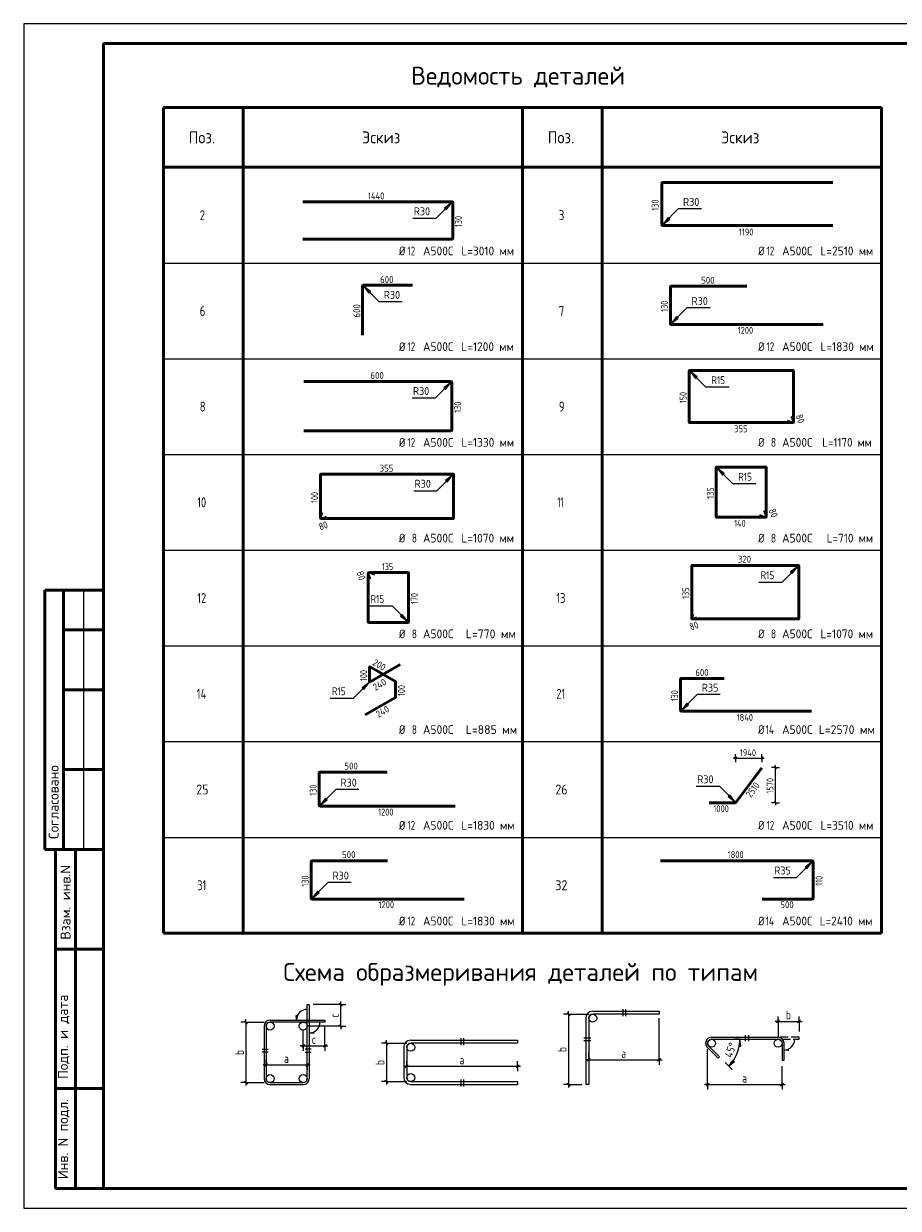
# Model space of a CAD drawing. Header units: millimetres. Extents: x 0 to 42000, y 0 to 29700.
# Tile 1 of 3: x 0 to 21920, y 0 to 29700. Entities that reach past the tile are written whole.
import ezdxf

# ---------------------------------------------------------------- set-up
doc = ezdxf.new("R2010")
doc.units = ezdxf.units.MM
doc.linetypes.add('______2', pattern=[270, 200, -70])
for name, color, linetype, lineweight in [('Standard', 7, 'Continuous', 25), ('ДОП Верх по Х', 7, 'Continuous', 18), ('Размерная линия_ общее', 7, 'Continuous', 13)]:
    doc.layers.add(name, color=color, linetype=linetype, lineweight=lineweight)
doc.layers.add('ЖБ Стена верхний уровень', color=7, linetype='______2', lineweight=13, true_color=0x656565)
doc.styles.add('ISOCPEUR', font='txt')

msp = doc.modelspace()

# ---------------------------------------------------------------- hatches: boundary and pattern name
at = {"layer": 'Standard', "linetype": 'Continuous', "lineweight": 13, "transparency": 33554687}
for points in [[(10592, 25035), (10720, 25205), (10550, 25078)], [(16150, 24843), (16023, 24673), (16192, 24800)], [(8693, 22983), (8523, 23111), (8651, 22941)], [(16364, 22361), (16237, 22191), (16407, 22319)], [(16883, 20845), (16713, 20973), (16840, 20803)], [(10572, 20529), (10700, 20699), (10530, 20572)], [(17557, 18422), (17387, 18549), (17514, 18379)], [(10612, 18205), (10740, 18374), (10570, 18247)], [(19264, 15912), (19391, 16082), (19221, 15955)], [(9445, 14848), (9615, 14721), (9488, 14890)], [(8522, 13004), (8649, 13174), (8479, 13047)], [(16619, 12666), (16492, 12496), (16662, 12623)], [(7564, 10286), (7437, 10117), (7607, 10244)], [(17653, 10327), (17823, 10200), (17695, 10370)], [(19626, 8508), (19754, 8678), (19584, 8551)], [(7366, 7954), (7238, 7785), (7408, 7912)]]:
    msp.add_hatch(color=7, dxfattribs=at).paths.add_polyline_path(points)
at = {"layer": 'Standard', "linetype": 'Continuous', "lineweight": -3, "transparency": 33554687}
msp.add_hatch(color=7, dxfattribs=at).paths.add_polyline_path([(6821, 4822), (6836, 4717), (6851, 4822)])
for points in [[(7260, 4383), (7155, 4398), (7260, 4413)], [(19161, 3953), (19056, 3968), (19161, 3983)]]:
    msp.add_hatch(color=7, dxfattribs=at).paths.add_polyline_path(points, flags=16)

# ---------------------------------------------------------------- linework, layer by layer
at = {"layer": 'Standard', "color": 7, "linetype": 'Continuous', "lineweight": 25, "transparency": 33554687}
for p, q in [((2000, 29200), (2000, 1058)), ((13617, 4904), (13692, 4829)), ((14086, 4767), (14086, 3103)), ((14161, 4767), (14161, 3103)), ((5530, 4704), (5605, 4629)), ((6025, 4567), (6025, 3253)), ((6075, 4567), (6075, 3253)), ((18869, 4650), (18944, 4725)), ((19395, 4650), (19470, 4725)), ((9055, 4176), (9130, 4101)), ((17241, 4287), (18906, 4287)), ((17241, 4237), (18906, 4237)), ((9524, 4039), (9524, 3278)), ((9599, 4039), (9599, 3278)), ((6037, 3558), (6112, 3633)), ((7067, 3558), (7142, 3633)), ((9562, 3522), (9637, 3597)), ((12343, 3522), (12418, 3597)), ((14124, 3686), (14199, 3761)), ((15888, 3686), (15963, 3761)), ((5530, 3190), (5605, 3115)), ((6175, 3153), (7005, 3153)), ((6175, 3103), (7005, 3103)), ((9055, 3215), (9130, 3140)), ((9699, 3178), (12380, 3178)), ((9699, 3103), (12380, 3103)), ((12380, 3178), (12380, 3103)), ((13617, 3140), (13692, 3065)), ((14161, 3103), (14086, 3103)), ((17104, 3065), (17179, 3140)), ((18969, 3065), (19044, 3140))]:
    msp.add_line(p, q, dxfattribs=at)
at = {"layer": 'Standard', "color": 7, "linetype": 'Continuous', "lineweight": 50, "transparency": 33554687}
for p, q in [((3500, 27600), (12500, 27600)), ((3500, 6900), (3500, 27600)), ((5500, 6900), (5500, 27600)), ((12500, 27600), (21500, 27600)), ((12500, 6900), (12500, 27600)), ((14500, 6900), (14500, 27600)), ((21500, 6900), (21500, 27600)), ((21500, 26100), (3500, 26100)), ((6, 15500), (0, 15500)), ((2000, 15500), (527, 15500)), ((527, 15500), (527, 9000)), ((527, 15500), (527, 9000)), ((1000, 15500), (1000, 9000)), ((2000, 14500), (1000, 14500)), ((2000, 13000), (1000, 13000)), ((2000, 11000), (1000, 11000)), ((0, 9000), (6, 9000)), ((527, 9000), (2000, 9000)), ((800, 500), (800, 9000)), ((800, 500), (800, 9000)), ((1300, 500), (1300, 9000)), ((3500, 6900), (21500, 6900)), ((800, 6500), (2000, 6500)), ((800, 3000), (2000, 3000)), ((2000, 500), (800, 500))]:
    msp.add_line(p, q, dxfattribs=at)
at = {"layer": 'Standard', "color": 7, "linetype": 'Continuous', "lineweight": 13, "transparency": 33554687}
for p, q in [((10720, 25205), (10550, 25078)), ((10550, 25078), (10592, 25035)), ((10571, 25057), (10561, 25046)), ((10592, 25035), (10720, 25205)), ((10720, 25205), (10720, 25205)), ((10720, 25205), (10720, 25205)), ((10720, 25205), (10720, 25205)), ((16150, 24843), (16023, 24673)), ((16023, 24673), (16192, 24800)), ((16023, 24673), (16023, 24673)), ((16023, 24673), (16023, 24673)), ((16023, 24673), (16023, 24673)), ((16192, 24800), (16150, 24843)), ((16171, 24822), (16182, 24832)), ((3500, 23700), (21500, 23700)), ((8523, 23111), (8523, 23111)), ((8523, 23111), (8523, 23111)), ((8523, 23111), (8523, 23111)), ((8523, 23111), (8651, 22941)), ((8693, 22983), (8523, 23111)), ((8651, 22941), (8693, 22983)), ((8672, 22962), (8682, 22952)), ((16364, 22361), (16237, 22191)), ((16237, 22191), (16407, 22319)), ((16407, 22319), (16364, 22361)), ((16385, 22340), (16396, 22350)), ((16237, 22191), (16237, 22191)), ((16237, 22191), (16237, 22191)), ((16237, 22191), (16237, 22191)), ((3500, 21300), (21500, 21300)), ((16713, 20973), (16713, 20973)), ((16713, 20973), (16713, 20973)), ((16713, 20973), (16713, 20973)), ((16713, 20973), (16840, 20803)), ((16883, 20845), (16713, 20973)), ((16840, 20803), (16883, 20845)), ((16862, 20824), (16872, 20813)), ((10700, 20699), (10530, 20572)), ((10530, 20572), (10572, 20529)), ((10551, 20551), (10540, 20540)), ((10572, 20529), (10700, 20699)), ((10700, 20699), (10700, 20699)), ((10700, 20699), (10700, 20699)), ((10700, 20699), (10700, 20699)), ((3500, 18900), (21500, 18900)), ((17387, 18549), (17387, 18549)), ((17387, 18549), (17387, 18549)), ((17387, 18549), (17387, 18549)), ((17387, 18549), (17514, 18379)), ((17557, 18422), (17387, 18549)), ((17514, 18379), (17557, 18422)), ((10740, 18374), (10570, 18247)), ((10570, 18247), (10612, 18205)), ((10591, 18226), (10581, 18215)), ((10612, 18205), (10740, 18374)), ((10740, 18374), (10740, 18374)), ((10740, 18374), (10740, 18374)), ((10740, 18374), (10740, 18374)), ((17536, 18401), (17546, 18390)), ((3500, 16500), (21500, 16500)), ((19391, 16082), (19221, 15955)), ((19264, 15912), (19391, 16082)), ((19391, 16082), (19391, 16082)), ((19391, 16082), (19391, 16082)), ((19391, 16082), (19391, 16082)), ((19221, 15955), (19264, 15912)), ((19243, 15933), (19232, 15923)), ((1500, 15500), (1500, 9000)), ((9488, 14890), (9445, 14848)), ((9467, 14869), (9456, 14880)), ((9615, 14721), (9488, 14890)), ((9445, 14848), (9615, 14721)), ((9615, 14721), (9615, 14721)), ((9615, 14721), (9615, 14721)), ((9615, 14721), (9615, 14721)), ((3500, 14100), (21500, 14100)), ((8649, 13174), (8479, 13047)), ((8522, 13004), (8649, 13174)), ((8649, 13174), (8649, 13174)), ((8649, 13174), (8649, 13174)), ((8649, 13174), (8649, 13174)), ((8479, 13047), (8522, 13004)), ((8500, 13025), (8490, 13015)), ((16619, 12666), (16492, 12496)), ((16492, 12496), (16662, 12623)), ((16492, 12496), (16492, 12496)), ((16492, 12496), (16492, 12496)), ((16492, 12496), (16492, 12496)), ((16662, 12623), (16619, 12666)), ((16641, 12644), (16651, 12655)), ((3500, 11700), (21500, 11700)), ((7564, 10286), (7437, 10117)), ((7437, 10117), (7607, 10244)), ((7437, 10117), (7437, 10117)), ((7437, 10117), (7437, 10117)), ((7437, 10117), (7437, 10117)), ((7607, 10244), (7564, 10286)), ((7586, 10265), (7596, 10276)), ((17695, 10370), (17653, 10327)), ((17653, 10327), (17823, 10200)), ((17674, 10349), (17664, 10359)), ((17823, 10200), (17695, 10370)), ((17823, 10200), (17823, 10200)), ((17823, 10200), (17823, 10200)), ((17823, 10200), (17823, 10200)), ((3500, 9300), (21500, 9300)), ((19754, 8678), (19584, 8551)), ((19626, 8508), (19754, 8678)), ((19754, 8678), (19754, 8678)), ((19754, 8678), (19754, 8678)), ((19754, 8678), (19754, 8678)), ((19584, 8551), (19626, 8508)), ((19605, 8530), (19594, 8519)), ((7366, 7954), (7238, 7785)), ((7238, 7785), (7408, 7912)), ((7238, 7785), (7238, 7785)), ((7238, 7785), (7238, 7785)), ((7238, 7785), (7238, 7785)), ((7408, 7912), (7366, 7954)), ((7387, 7933), (7397, 7944)), ((13654, 4867), (13654, 4942)), ((15013, 4992), (15013, 4817)), ((15088, 4817), (15088, 4992)), ((5568, 4667), (5568, 4742)), ((18906, 4687), (18831, 4687)), ((18906, 4687), (19432, 4687)), ((19432, 4687), (19507, 4687)), ((9092, 4139), (9092, 4214)), ((10958, 4264), (10958, 4089)), ((11033, 4089), (11033, 4264)), ((14036, 4273), (14211, 4273)), ((14211, 4198), (14036, 4198)), ((17949, 4237), (17824, 4237)), ((17949, 4237), (17924, 4062)), ((17974, 4062), (17949, 4237)), ((17949, 4237), (17949, 4050)), ((17949, 4237), (17949, 4237)), ((17949, 4237), (18074, 4237)), ((18087, 4187), (18087, 4337)), ((18162, 4337), (18162, 4187)), ((5975, 3989), (6125, 3989)), ((6125, 3914), (5975, 3914)), ((7205, 3989), (7055, 3989)), ((7055, 3914), (7205, 3914)), ((17924, 4062), (17974, 4062)), ((6075, 3596), (6000, 3596)), ((6075, 3596), (7105, 3596)), ((7105, 3596), (7180, 3596)), ((14161, 3724), (14086, 3724)), ((14161, 3724), (15925, 3724)), ((15925, 3724), (16000, 3724)), ((17671, 3566), (17583, 3655)), ((17671, 3566), (17777, 3708)), ((17671, 3566), (17804, 3699)), ((17812, 3672), (17671, 3566)), ((17671, 3566), (17671, 3566)), ((17671, 3566), (17759, 3478)), ((17777, 3708), (17812, 3672)), ((9599, 3560), (9524, 3560)), ((9599, 3560), (12380, 3560)), ((12380, 3560), (12455, 3560)), ((5568, 3153), (5568, 3078)), ((9092, 3178), (9092, 3103)), ((10958, 3228), (10958, 3053)), ((11033, 3053), (11033, 3228)), ((13654, 3103), (13654, 3028)), ((17141, 3103), (17066, 3103)), ((17141, 3103), (19006, 3103)), ((19006, 3103), (19081, 3103))]:
    msp.add_line(p, q, dxfattribs=at)
at = {"layer": 'Standard', "color": 251, "linetype": 'Continuous', "lineweight": -3, "true_color": 0x656565, "transparency": 33554687}
for p, q in [((6851, 4822), (6821, 4822)), ((6821, 4822), (6836, 4717)), ((6836, 4822), (6836, 4829)), ((6836, 4717), (6851, 4822)), ((6836, 4717), (6836, 4717)), ((6836, 4717), (6836, 4717)), ((6836, 4717), (6836, 4717)), ((7155, 4398), (7260, 4413)), ((7155, 4398), (7155, 4398)), ((7155, 4398), (7155, 4398)), ((7155, 4398), (7155, 4398)), ((7260, 4383), (7155, 4398)), ((7260, 4413), (7260, 4383)), ((7260, 4398), (7267, 4398)), ((19056, 3968), (19161, 3983)), ((19056, 3968), (19056, 3968)), ((19056, 3968), (19056, 3968)), ((19056, 3968), (19056, 3968)), ((19161, 3953), (19056, 3968)), ((19161, 3983), (19161, 3953)), ((19161, 3968), (19169, 3968))]:
    msp.add_line(p, q, dxfattribs=at)
at = {"layer": 'Standard', "color": 253, "linetype": 'Continuous', "lineweight": -3, "true_color": 0xa0a0a0, "transparency": 33554687}
for p, q in [((13654, 4867), (13529, 4867)), ((13654, 4867), (13779, 4867)), ((13654, 4867), (14161, 4867)), ((18906, 4687), (18906, 4812)), ((19432, 4687), (19432, 4812)), ((5568, 4667), (5443, 4667)), ((5568, 4667), (5693, 4667)), ((5568, 4667), (6025, 4667)), ((18906, 4687), (18906, 4562)), ((18906, 4687), (18906, 4287)), ((19432, 4687), (19432, 4562)), ((19432, 4687), (19432, 4437)), ((9092, 4139), (8967, 4139)), ((9092, 4139), (9217, 4139)), ((9092, 4139), (9599, 4139)), ((14161, 3724), (14161, 3908)), ((17141, 3103), (17141, 3987)), ((6075, 3596), (6075, 3721)), ((6075, 3596), (6075, 3471)), ((6075, 3596), (6075, 3596)), ((7105, 3596), (7105, 3721)), ((7105, 3596), (7105, 3471)), ((7105, 3596), (7105, 3596)), ((9599, 3560), (9599, 3685)), ((12380, 3560), (12380, 3685)), ((14161, 3724), (14161, 3849)), ((14161, 3724), (14161, 3599)), ((15925, 3724), (15925, 3849)), ((15925, 3724), (15925, 3599)), ((9599, 3560), (9599, 3435)), ((12380, 3560), (12380, 3435)), ((19006, 3103), (19006, 3561)), ((5568, 3153), (5443, 3153)), ((5568, 3153), (5693, 3153)), ((5568, 3153), (6025, 3153)), ((9092, 3178), (8967, 3178)), ((9092, 3178), (9217, 3178)), ((9092, 3178), (9599, 3178)), ((13654, 3103), (13529, 3103)), ((13654, 3103), (13779, 3103)), ((13654, 3103), (13986, 3103)), ((17141, 3103), (17141, 3228)), ((17141, 3103), (17141, 2978)), ((19006, 3103), (19006, 3228)), ((19006, 3103), (19006, 2978))]:
    msp.add_line(p, q, dxfattribs=at)
at = {"layer": 'Standard', "color": 7, "linetype": '______2', "lineweight": 25, "transparency": 33554687}
for p, q in [((19432, 4287), (18906, 4287)), ((19018, 4237), (19432, 4237)), ((19432, 4237), (19432, 4287))]:
    msp.add_line(p, q, dxfattribs=at)
at = {"layer": 'Standard', "color": 7, "linetype": 'Continuous', "lineweight": 25, "transparency": 33554687}
msp.add_lwpolyline([(0, 0), (42000, 0), (42000, 29700), (0, 29700), (0, 0)], close=True, dxfattribs=at)
at = {"layer": 'Standard', "color": 7, "linetype": 'Continuous', "lineweight": 50, "transparency": 33554687}
msp.add_lwpolyline([(2000, 29200), (41500, 29200), (41500, 500), (2000, 500), (2000, 29200)], close=True, dxfattribs=at)
at = {"layer": 'Standard', "color": 7, "linetype": 'Continuous', "lineweight": 13, "transparency": 33554687}
for points in [[(41500, 29200), (2000, 29200), (2000, 500), (41500, 500), (41500, 29200)], [(9754, 24822), (10337, 24822), (10720, 25205)], [(16988, 25056), (16405, 25056), (16023, 24673)], [(9489, 22728), (8906, 22728), (8523, 23111)], [(17202, 22574), (16620, 22574), (16237, 22191)], [(17679, 20590), (17096, 20590), (16713, 20973)], [(9734, 20316), (10317, 20316), (10700, 20699)], [(18353, 18166), (17770, 18166), (17387, 18549)], [(9774, 17992), (10357, 17992), (10740, 18374)], [(18426, 15699), (19008, 15699), (19391, 16082)], [(8650, 15104), (9232, 15104), (9615, 14721)], [(7683, 12791), (8266, 12791), (8649, 13174)], [(17458, 12879), (16875, 12879), (16492, 12496)], [(8403, 10500), (7820, 10500), (7437, 10117)], [(16857, 10583), (17440, 10583), (17823, 10200)], [(18788, 8295), (19371, 8295), (19754, 8678)], [(8204, 8167), (7621, 8167), (7238, 7785)], [(13654, 4867), (13654, 3844), (13654, 3844), (13654, 3103)], [(5568, 4667), (5568, 3761), (5568, 3761), (5568, 3153)], [(9092, 4139), (9092, 3513), (9092, 3513), (9092, 3178)]]:
    msp.add_lwpolyline(points, dxfattribs=at)
at = {"layer": 'Standard', "color": 7, "linetype": 'Continuous', "lineweight": 25, "transparency": 33554687}
for points in [[(7105, 3253), (7105, 5110), (7155, 5110), (7155, 3253)], [(14261, 4942), (15925, 4942), (15925, 4867), (14261, 4867)], [(6175, 4717), (7548, 4717), (7548, 4667), (6175, 4667)], [(9699, 4214), (12380, 4214), (12380, 4139), (9699, 4139)], [(17135, 4031), (17403, 3764), (17438, 3799), (17171, 4067)], [(19006, 4137), (19006, 3711), (19056, 3711), (19056, 4137)]]:
    msp.add_lwpolyline(points, dxfattribs=at)
at = {"layer": 'Standard', "color": 253, "linetype": 'Continuous', "lineweight": -3, "true_color": 0xa0a0a0, "transparency": 33554687}
msp.add_lwpolyline([(15925, 3724), (15925, 4681), (15925, 4681), (15925, 4767)], dxfattribs=at)
at = {"layer": 'Standard', "color": 9, "linetype": 'Continuous', "lineweight": -3, "true_color": 0xc7c7c7, "transparency": 33554687}
for centre in [(14261, 4767), (6175, 4567), (7005, 4567), (17241, 4137), (18906, 4137), (9699, 4039), (6175, 3253), (7005, 3253), (9699, 3278)]:
    msp.add_circle(centre, 100, dxfattribs=at)
at = {"layer": 'Standard', "color": 251, "linetype": 'Continuous', "lineweight": -3, "true_color": 0x656565, "transparency": 33554687}
for centre, start, end in [((7105, 4717), 90, 180), ((7155, 4667), 270, 0), ((19056, 4237), 270, 0)]:
    msp.add_arc(centre, 269, start, end, dxfattribs=at)
at = {"layer": 'Standard', "color": 7, "linetype": 'Continuous', "lineweight": 25, "transparency": 33554687}
for centre, radius, start, end in [((14261, 4767), 175, 90, 180), ((14261, 4767), 100, 90, 180), ((6175, 4567), 150, 90, 180), ((6175, 4567), 100, 90, 180), ((9699, 4039), 175, 90, 180), ((17241, 4137), 150, 90, 225), ((17241, 4137), 100, 90, 225), ((18906, 4137), 150, 0, 90), ((18906, 4137), 100, 0, 90), ((9699, 4039), 100, 90, 180), ((9699, 3278), 175, 180, 270), ((9699, 3278), 100, 180, 270), ((6175, 3253), 150, 180, 270), ((6175, 3253), 100, 180, 270), ((7005, 3253), 100, 270, 0), ((7005, 3253), 150, 270, 0)]:
    msp.add_arc(centre, radius, start, end, dxfattribs=at)
at = {"layer": 'Standard', "color": 7, "linetype": 'Continuous', "lineweight": 13, "transparency": 33554687}
for start, end in [(331.0014, 0), (315, 331.0014)]:
    msp.add_arc((17000, 4237), 949, start, end, dxfattribs=at)
at = {"layer": 'ДОП Верх по Х', "color": 7, "linetype": 'Continuous', "lineweight": 13, "transparency": 33554687}
for p, q in [((17841, 11287), (17781, 11287)), ((17841, 11287), (17841, 11387)), ((17841, 11287), (17841, 11187)), ((17841, 11287), (18501, 11287)), ((18501, 11287), (18501, 11387)), ((18501, 11287), (18501, 11187)), ((18501, 11287), (18561, 11287)), ((18840, 11049), (18740, 11049)), ((18840, 11049), (18840, 11109)), ((18840, 11049), (18940, 11049)), ((18840, 10168), (18740, 10168)), ((18840, 10168), (18940, 10168)), ((18840, 10168), (18840, 10108))]:
    msp.add_line(p, q, dxfattribs=at)
at = {"layer": 'ДОП Верх по Х', "color": 7, "linetype": 'Continuous', "lineweight": 25, "transparency": 33554687}
for p, q in [((17811, 11257), (17871, 11317)), ((18471, 11257), (18531, 11317)), ((18870, 11019), (18810, 11079)), ((18870, 10138), (18810, 10198))]:
    msp.add_line(p, q, dxfattribs=at)
at = {"layer": 'ДОП Верх по Х', "color": 7, "linetype": 'Continuous', "lineweight": 50, "transparency": 33554687}
for p, q in [((18498, 11045), (17845, 10174)), ((17834, 10168), (17183, 10168))]:
    msp.add_line(p, q, dxfattribs=at)
at = {"layer": 'ДОП Верх по Х', "color": 7, "linetype": 'Continuous', "lineweight": 13, "transparency": 33554687}
msp.add_lwpolyline([(18840, 10168), (18840, 10346), (18840, 10346), (18840, 11049)], dxfattribs=at)
at = {"layer": 'ДОП Верх по Х', "color": 7, "linetype": 'Continuous', "lineweight": 50, "transparency": 33554687}
msp.add_arc((17834, 10182), 13.4, 270, 323.1301, dxfattribs=at)
at = {"layer": 'ЖБ Стена верхний уровень', "color": 7, "linetype": 'Continuous', "lineweight": 50, "transparency": 33554687}
for p, q in [((15992, 24666), (15992, 25691)), ((16016, 25715), (20281, 25715)), ((6994, 25237), (10731, 25237)), ((10752, 25216), (10752, 24320)), ((20281, 24642), (16016, 24642)), ((10731, 24298), (6994, 24298)), ((8491, 21890), (8491, 23122)), ((8512, 23143), (9744, 23143)), ((16207, 22182), (16207, 23097)), ((16228, 23119), (18122, 23119)), ((20037, 22161), (16228, 22161)), ((16682, 19709), (16682, 20994)), ((16692, 21004), (19281, 21004)), ((19291, 20994), (19291, 19710)), ((7018, 20731), (10710, 20731)), ((10731, 20710), (10731, 19514)), ((19280, 19699), (16692, 19699)), ((19232, 19700), (19134, 19735)), ((19280, 19699), (19235, 19699)), ((19255, 19856), (19290, 19758)), ((19291, 19755), (19291, 19710)), ((10710, 19493), (7018, 19493)), ((17355, 17339), (17355, 18570)), ((17366, 18581), (18598, 18581)), ((18608, 18570), (18608, 17339)), ((7440, 17305), (7440, 18396)), ((7450, 18406), (10762, 18406)), ((10771, 18396), (10771, 17305)), ((7440, 17305), (7440, 17348)), ((7441, 17352), (7475, 17445)), ((7493, 17295), (7450, 17295)), ((10762, 17295), (7450, 17295)), ((7589, 17330), (7496, 17296)), ((18597, 17328), (17366, 17328)), ((18546, 17329), (18443, 17366)), ((18597, 17328), (18550, 17328)), ((18570, 17494), (18607, 17390)), ((18608, 17387), (18608, 17339)), ((16746, 14783), (16746, 16107)), ((16753, 16114), (19416, 16114)), ((19424, 16107), (19424, 14783)), ((8635, 15879), (8635, 15927)), ((8635, 14700), (8635, 15927)), ((8673, 15773), (8635, 15876)), ((8646, 15938), (9636, 15938)), ((8646, 15938), (8693, 15938)), ((8697, 15937), (8800, 15899)), ((9647, 15927), (9647, 14700)), ((16746, 14820), (16773, 14895)), ((9636, 14689), (8645, 14689)), ((16746, 14783), (16746, 14818)), ((16788, 14775), (16753, 14775)), ((19416, 14775), (16753, 14775)), ((16866, 14803), (16791, 14776)), ((8667, 13564), (8667, 13207)), ((8684, 13198), (9432, 13630)), ((9316, 13208), (8684, 13573)), ((9321, 12817), (9321, 13199)), ((16461, 12487), (16461, 13264)), ((16483, 13286), (17556, 13286)), ((8557, 12370), (9316, 12808)), ((19747, 12465), (16483, 12465)), ((7406, 10105), (7406, 10917)), ((7425, 10937), (9108, 10937)), ((10810, 10086), (7425, 10086)), ((7207, 7774), (7207, 8689)), ((7228, 8710), (9122, 8710)), ((15956, 8710), (19760, 8710)), ((19786, 8685), (19786, 7778)), ((11037, 7753), (7228, 7753)), ((19760, 7753), (18509, 7753))]:
    msp.add_line(p, q, dxfattribs=at)
for centre, radius, start, end in [((16016, 25691), 23.7, 90, 180), ((10731, 25216), 21.6, 0, 90), ((16016, 24666), 23.7, 180, 270), ((10731, 24320), 21.6, 270, 0), ((8512, 23122), 21.2, 90, 180), ((16228, 23097), 21.2, 90, 180), ((16228, 22182), 21.2, 180, 270), ((16692, 20994), 10, 90, 180), ((19281, 20994), 10, 0, 90), ((10710, 20710), 21.3, 0, 90), ((16692, 19709), 10, 180, 270), ((19235, 19710), 10.3, 250, 270), ((19280, 19710), 10.3, 270, 0), ((19280, 19710), 10.3, 270, 0), ((19280, 19755), 10.3, 0, 20), ((10710, 19514), 21.3, 270, 0), ((17366, 18570), 10.6, 90, 180), ((18598, 18570), 10.6, 0, 90), ((7450, 18396), 9.57, 90, 180), ((10762, 18396), 9.57, 0, 90), ((7450, 17348), 9.81, 160, 180), ((7450, 17305), 9.81, 180, 270), ((7450, 17305), 9.81, 180, 270), ((7493, 17305), 9.81, 270, 290), ((10762, 17305), 9.57, 270, 0), ((17366, 17339), 10.6, 180, 270), ((18550, 17339), 10.9, 250, 270), ((18597, 17339), 10.9, 270, 0), ((18597, 17339), 10.9, 270, 0), ((18597, 17387), 10.9, 0, 20), ((16753, 16107), 7.69, 90, 180), ((19416, 16107), 7.69, 0, 90), ((8646, 15927), 10.8, 90, 180), ((8646, 15927), 10.8, 90, 180), ((8646, 15879), 10.8, 180, 200), ((8693, 15927), 10.8, 70, 90), ((9636, 15927), 10.6, 0, 90), ((8645, 14700), 10.6, 180, 270), ((9636, 14700), 10.6, 270, 0), ((16753, 14818), 7.89, 160, 180), ((16753, 14783), 7.89, 180, 270), ((16753, 14783), 7.89, 180, 270), ((16788, 14783), 7.89, 270, 290), ((19416, 14783), 7.69, 270, 0), ((8678, 13564), 10.9, 60, 180), ((8678, 13207), 10.9, 180, 300), ((9310, 13199), 10.9, 0, 60), ((16483, 13264), 22, 90, 180), ((9310, 12817), 10.9, 300, 0), ((16483, 12487), 22, 180, 270), ((7425, 10917), 19.6, 90, 180), ((7425, 10105), 19.6, 180, 270), ((7228, 8689), 21.2, 90, 180), ((19760, 8685), 25.7, 0, 90), ((7228, 7774), 21.2, 180, 270), ((19760, 7778), 25.7, 270, 0)]:
    msp.add_arc(centre, radius, start, end, dxfattribs=at)
at = {"layer": 'Размерная линия_ общее', "color": 253, "linetype": 'Continuous', "lineweight": -3, "true_color": 0xa0a0a0, "transparency": 33554687}
for p, q in [((7948, 5110), (7255, 5110)), ((7948, 5110), (7823, 5110)), ((7948, 5110), (8073, 5110)), ((7005, 4073), (7005, 4467)), ((7948, 4567), (7105, 4567)), ((7948, 4567), (7823, 4567)), ((7948, 4567), (8073, 4567)), ((7005, 4073), (7005, 4198)), ((7548, 4073), (7548, 4198)), ((7005, 4073), (7005, 3948)), ((7548, 4073), (7548, 3948))]:
    msp.add_line(p, q, dxfattribs=at)
at = {"layer": 'Размерная линия_ общее', "color": 7, "linetype": 'Continuous', "lineweight": 25, "transparency": 33554687}
for p, q in [((7985, 5072), (7910, 5147)), ((7985, 4529), (7910, 4604)), ((6967, 4036), (7042, 4111)), ((7510, 4036), (7585, 4111))]:
    msp.add_line(p, q, dxfattribs=at)
at = {"layer": 'Размерная линия_ общее', "color": 7, "linetype": 'Continuous', "lineweight": 13, "transparency": 33554687}
for p, q in [((7948, 5110), (7948, 5185)), ((7948, 4567), (7948, 4492)), ((7005, 4073), (6930, 4073)), ((7005, 4073), (7548, 4073)), ((7548, 4073), (7623, 4073))]:
    msp.add_line(p, q, dxfattribs=at)
msp.add_lwpolyline([(7948, 4567), (7948, 4702), (7948, 4702), (7948, 5110)], dxfattribs=at)
at = {"layer": 'Размерная линия_ общее', "color": 253, "linetype": 'Continuous', "lineweight": -3, "true_color": 0xa0a0a0, "transparency": 33554687}
msp.add_lwpolyline([(7548, 4073), (7548, 4353), (7548, 4353), (7548, 4567)], dxfattribs=at)

# ---------------------------------------------------------------- texts
at = {"layer": 'Standard', "color": 7, "linetype": 'Continuous', "lineweight": 50, "transparency": 33554687, "char_height": 450, "attachment_point": 7, "style": 'ISOCPEUR'}
for s, insert, width in [('\\W0.98;Ведомость деталей', (9710, 28100), 5798.29), ('\\W0.99;Схема образмеривания деталей по типам', (6504, 5579), 12208.73)]:
    msp.add_mtext(s, dxfattribs=dict(at, insert=insert, width=width))
at = {"layer": 'Standard', "color": 7, "linetype": 'Continuous', "lineweight": 25, "transparency": 33554687, "attachment_point": 7, "style": 'ISOCPEUR'}
for s, insert, char_height, width in [('\\W0.92;Поз.', (4133, 26700), 300, 872.98), ('\\W0.94;Эскиз', (8482, 26700), 300, 1176.12), ('\\W0.92;Поз.', (13133, 26700), 300, 872.99), ('\\W0.94;Эскиз', (17482, 26700), 300, 1176.12), ('\\W0.78;2', (4412, 24775), 250, 272), ('\\W0.78;3', (13412, 24775), 250, 272), ('\\W0.83;Ø', (9407, 23892), 220, 311.66), ('\\W0.75;12', (9617, 23892), 220, 346.34), ('\\W0.95;А500С', (10007, 23892), 220, 917.75), ('\\W0.94;L=3010 мм', (10970, 23892), 220, 1466.54), ('\\W0.83;Ø', (18407, 23892), 220, 311.67), ('\\W0.75;12', (18617, 23892), 220, 346.33), ('\\W0.95;А500С', (19007, 23892), 220, 917.75), ('\\W0.94;L=2510 мм', (19970, 23892), 220, 1466.54), ('\\W0.78;6', (4412, 22375), 250, 272), ('\\W0.78;7', (13412, 22375), 250, 272), ('\\W0.83;Ø', (9407, 21492), 220, 311.66), ('\\W0.75;12', (9617, 21492), 220, 346.34), ('\\W0.95;А500С', (10007, 21492), 220, 917.75), ('\\W0.94;L=1200 мм', (10970, 21492), 220, 1466.54), ('\\W0.83;Ø', (18407, 21492), 220, 311.67), ('\\W0.75;12', (18617, 21492), 220, 346.33), ('\\W0.95;А500С', (19007, 21492), 220, 917.75), ('\\W0.94;L=1830 мм', (19970, 21492), 220, 1466.54), ('\\W0.78;8', (4412, 19975), 250, 272), ('\\W0.78;9', (13412, 19975), 250, 272), ('\\W0.83;Ø', (9407, 19092), 220, 311.66), ('\\W0.75;12', (9617, 19092), 220, 346.34), ('\\W0.95;А500С', (10007, 19092), 220, 917.75), ('\\W0.94;L=1330 мм', (10970, 19092), 220, 1466.54), ('\\W0.83;Ø', (18407, 19092), 220, 311.67), ('\\W0.78;8', (18727, 19092), 220, 239.36), ('\\W0.95;А500С', (19007, 19092), 220, 917.75), ('\\W0.91;L=1170 мм', (20014, 19092), 220, 1419.34), ('\\W0.75;10', (4350, 17575), 250, 393.58), ('\\W0.62;11', (13375, 17575), 250, 328.12), ('\\W0.83;Ø', (9407, 16692), 220, 311.66), ('\\W0.78;8', (9727, 16692), 220, 239.38), ('\\W0.95;А500С', (10007, 16692), 220, 917.75), ('\\W0.94;L=1070 мм', (10970, 16692), 220, 1466.54), ('\\W0.83;Ø', (18407, 16692), 220, 311.67), ('\\W0.78;8', (18727, 16692), 220, 239.36), ('\\W0.95;А500С', (19007, 16692), 220, 917.75), ('\\W0.93;L=710 мм', (20124, 16692), 220, 1311.88), ('\\W0.75;12', (4350, 15175), 250, 393.58), ('\\W0.75;13', (13350, 15175), 250, 393.58), ('\\W0.83;Ø', (9407, 14292), 220, 311.66), ('\\W0.78;8', (9727, 14292), 220, 239.38), ('\\W0.95;А500С', (10007, 14292), 220, 917.75), ('\\W0.97;L=770 мм', (11080, 14292), 220, 1359.47), ('\\W0.83;Ø', (18407, 14292), 220, 311.67), ('\\W0.78;8', (18727, 14292), 220, 239.36), ('\\W0.95;А500С', (19007, 14292), 220, 917.75), ('\\W0.94;L=1070 мм', (19970, 14292), 220, 1466.54), ('\\W0.76;14', (4338, 12775), 250, 420.46), ('\\W0.75;21', (13350, 12775), 250, 393.58), ('\\W0.83;Ø', (9407, 11892), 220, 311.66), ('\\W0.78;8', (9727, 11892), 220, 239.38), ('\\W0.95;А500С', (10007, 11892), 220, 917.75), ('\\W0.97;L=885 мм', (11080, 11892), 220, 1359.47), ('\\W0.83;Ø', (18407, 11892), 220, 311.67), ('\\W0.76;14', (18595, 11892), 220, 370.02), ('\\W0.95;А500С', (19007, 11892), 220, 917.75), ('\\W0.97;L=2570 мм', (19926, 11892), 220, 1513.74), ('\\W0.87;25', (4325, 10375), 250, 459.01), ('\\W0.87;26', (13325, 10375), 250, 459.02), ('\\W0.83;Ø', (9407, 9492), 220, 311.66), ('\\W0.75;12', (9617, 9492), 220, 346.34), ('\\W0.95;А500С', (10007, 9492), 220, 917.75), ('\\W0.94;L=1830 мм', (10970, 9492), 220, 1466.54), ('\\W0.83;Ø', (18407, 9492), 220, 311.67), ('\\W0.75;12', (18617, 9492), 220, 346.33), ('\\W0.95;А500С', (19007, 9492), 220, 917.75), ('\\W0.94;L=3510 мм', (19970, 9492), 220, 1466.54), ('\\W0.75;31', (4350, 7975), 250, 393.58), ('\\W0.87;32', (13325, 7975), 250, 459.02), ('\\W0.83;Ø', (9407, 7092), 220, 311.66), ('\\W0.75;12', (9617, 7092), 220, 346.34), ('\\W0.95;А500С', (10007, 7092), 220, 917.75), ('\\W0.94;L=1830 мм', (10970, 7092), 220, 1466.54), ('\\W0.83;Ø', (18407, 7092), 220, 311.67), ('\\W0.76;14', (18595, 7092), 220, 370.02), ('\\W0.95;А500С', (19007, 7092), 220, 917.75), ('\\W0.94;L=2410 мм', (19948, 7092), 220, 1488.69), ('\\W0.78;b', (19103, 4737), 220, 239.36), ('\\W0.78;a', (14977, 3774), 220, 239.36), ('\\W0.78;a', (6524, 3646), 220, 239.36), ('\\W0.78;a', (10924, 3610), 220, 239.36), ('\\W0.78;a', (18008, 3153), 220, 239.36)]:
    msp.add_mtext(s, dxfattribs=dict(at, insert=insert, char_height=char_height, width=width))
at = {"layer": 'Standard', "color": 7, "linetype": 'Continuous', "lineweight": 18, "transparency": 33554687, "char_height": 200, "attachment_point": 7, "style": 'ISOCPEUR'}
for s, insert, width in [('\\W0.92;R30', (16525, 25129), 531.31), ('\\W0.92;R30', (9777, 24896), 531.31), ('\\W0.92;R30', (9026, 22801), 531.3), ('\\W0.92;R30', (16739, 22647), 531.3), ('\\W0.83;R15', (17236, 20663), 483.12), ('\\W0.92;R30', (9757, 20390), 531.3), ('\\W0.83;R15', (17910, 18240), 483.1), ('\\W0.92;R30', (9797, 18065), 531.31), ('\\W0.83;R15', (18469, 15772), 483.11), ('\\W0.83;R15', (8693, 15177), 483.12), ('\\W0.92;R35', (16995, 12952), 531.31), ('\\W0.83;R15', (7726, 12864), 483.11), ('\\W0.92;R30', (7940, 10573), 531.31), ('\\W0.92;R30', (16880, 10656), 531.31), ('\\W0.92;R30', (7741, 8241), 531.31), ('\\W0.92;R35', (18811, 8369), 531.31)]:
    msp.add_mtext(s, dxfattribs=dict(at, insert=insert, width=width))
at = {"layer": 'Standard', "color": 7, "linetype": 'Continuous', "lineweight": 50, "transparency": 33554687, "char_height": 250, "attachment_point": 7, "rotation": 90, "style": 'ISOCPEUR'}
for s, insert, width in [('\\A1;{\\fISOCPEUR|i0|b0;\\H250.000000;\\W1.000000;\\C7;Согласовано}\\P', (875, 9261), 2071.88), ('\\A1;{\\fISOCPEUR|i0|b0;\\H250.000000;\\W1.000000;\\C7;Взам. инв.N}\\P', (1173, 6736), 1909.1), ('\\A1;{\\fISOCPEUR|i0|b0;\\H250.000000;\\W1.000000;\\C7;Подп. и дата}\\P', (1149, 3242), 2197.06), ('\\A1;{\\fISOCPEUR|i0|b0;\\H250.000000;\\W1.000000;\\C7;Инв. N подл.}\\P', (1149, 734), 2021.79)]:
    msp.add_mtext(s, dxfattribs=dict(at, insert=insert, width=width))
at = {"layer": 'Standard', "color": 7, "linetype": 'Continuous', "lineweight": 18, "transparency": 33554687, "insert": (17746, 3758), "char_height": 200, "width": 511.12, "attachment_point": 7, "rotation": 70.1429, "style": 'ISOCPEUR'}
msp.add_mtext('\\W0.91;45%%d', dxfattribs=at)
at = {"layer": 'Standard', "color": 7, "linetype": 'Continuous', "lineweight": 25, "transparency": 33554687, "char_height": 220, "attachment_point": 7, "rotation": 90, "style": 'ISOCPEUR'}
for insert, width in [((5518, 3844), 239.37), ((13604, 3919), 239.36), ((9042, 3592), 239.36)]:
    msp.add_mtext('\\W0.78;b', dxfattribs=dict(at, insert=insert, width=width))
at = {"layer": 'ДОП Верх по Х', "color": 7, "linetype": 'Continuous', "lineweight": 18, "transparency": 33554687, "attachment_point": 7, "style": 'ISOCPEUR'}
for s, insert, char_height, width in [('\\W0.87;1940', (17950, 11337), 170, 532.74), ('\\W0.87;1000', (17284, 9931), 175, 530.49)]:
    msp.add_mtext(s, dxfattribs=dict(at, insert=insert, char_height=char_height, width=width))
for s, insert, char_height, width, rotation in [('\\W0.87;2510', (18223, 10282), 175, 530.49, 53.1301), ('\\W0.87;1570', (18790, 10396), 170, 515.34, 90)]:
    msp.add_mtext(s, dxfattribs=dict(at, insert=insert, char_height=char_height, width=width, rotation=rotation))
at = {"layer": 'ЖБ Стена верхний уровень', "color": 7, "linetype": 'Continuous', "lineweight": 18, "transparency": 33554687, "char_height": 175, "attachment_point": 7, "style": 'ISOCPEUR'}
for s, insert, width in [('\\W0.87;1440', (8628, 25295), 566.31), ('\\W0.80;1190', (17926, 24389), 489.77), ('\\W0.91;600', (8933, 23198), 447.04), ('\\W0.91;500', (16980, 23179), 447.04), ('\\W0.87;1200', (17894, 21925), 530.49), ('\\W0.91;600', (8691, 20795), 447.04), ('\\W0.91;355', (17802, 19457), 447.03), ('\\W0.91;355', (8922, 18467), 447.04), ('\\W0.83;140', (17807, 17086), 422.72), ('\\W0.91;320', (17901, 16186), 447.03), ('\\W0.83;135', (8975, 16000), 404.54), ('\\W0.91;600', (16832, 13346), 447.04), ('\\W0.87;1840', (17868, 12220), 548.41), ('\\W0.91;500', (8039, 11001), 447.03), ('\\W0.87;1200', (8880, 9846), 530.5), ('\\W0.91;500', (7980, 8779), 447.03), ('\\W0.87;1800', (17643, 8779), 530.49), ('\\W0.87;1200', (8894, 7525), 530.48), ('\\W0.91;500', (18964, 7525), 447.04)]:
    msp.add_mtext(s, dxfattribs=dict(at, insert=insert, width=width))
for s, insert, width, rotation in [('\\W0.83;130', (15914, 25012), 404.54, 90), ('\\W0.83;130', (10985, 24601), 404.54, 90), ('\\W0.91;600', (8436, 22333), 447.03, 90), ('\\W0.83;130', (16146, 22474), 404.54, 90), ('\\W0.83;150', (16615, 20185), 404.54, 90), ('\\W0.83;130', (10963, 19946), 404.54, 90), ('\\W0.87;80', (19344, 19868), 321.3, 290), ('\\W0.83;100', (7379, 17684), 404.55, 90), ('\\W0.83;135', (17300, 17788), 404.54, 90), ('\\W0.87;80', (18666, 17505), 321.3, 290), ('\\W0.87;80', (7435, 16993), 321.32, 20), ('\\W0.87;80', (8336, 15937), 321.3, 290), ('\\W0.83;170', (9877, 15147), 404.55, 90), ('\\W0.83;135', (16680, 15279), 404.55, 90), ('\\W0.87;80', (16725, 14482), 321.3, 20), ('\\W0.91;200', (8726, 13631), 447.04, 330), ('\\W0.83;100', (8609, 13219), 404.55, 90), ('\\W0.92;240', (8817, 12971), 464.89, 30), ('\\W0.83;100', (9555, 12842), 404.55, 90), ('\\W0.83;130', (16401, 12709), 404.55, 90), ('\\W0.92;240', (8889, 12292), 464.89, 30), ('\\W0.83;130', (7342, 10345), 404.55, 90), ('\\W0.83;130', (7146, 8065), 404.55, 90), ('\\W0.74;110', (20021, 8083), 362.06, 90)]:
    msp.add_mtext(s, dxfattribs=dict(at, insert=insert, width=width, rotation=rotation))
at = {"layer": 'Размерная линия_ общее', "color": 7, "linetype": 'Continuous', "lineweight": 25, "transparency": 33554687, "insert": (7898, 4783), "char_height": 220, "width": 214.57, "attachment_point": 7, "rotation": 90, "style": 'ISOCPEUR'}
msp.add_mtext('\\W0.75;c', dxfattribs=at)
at = {"layer": 'Размерная линия_ общее', "color": 7, "linetype": 'Continuous', "lineweight": 25, "transparency": 33554687, "insert": (7221, 4123), "char_height": 220, "width": 214.57, "attachment_point": 7, "style": 'ISOCPEUR'}
msp.add_mtext('\\W0.75;c', dxfattribs=at)

doc.saveas('drawing.dxf')
